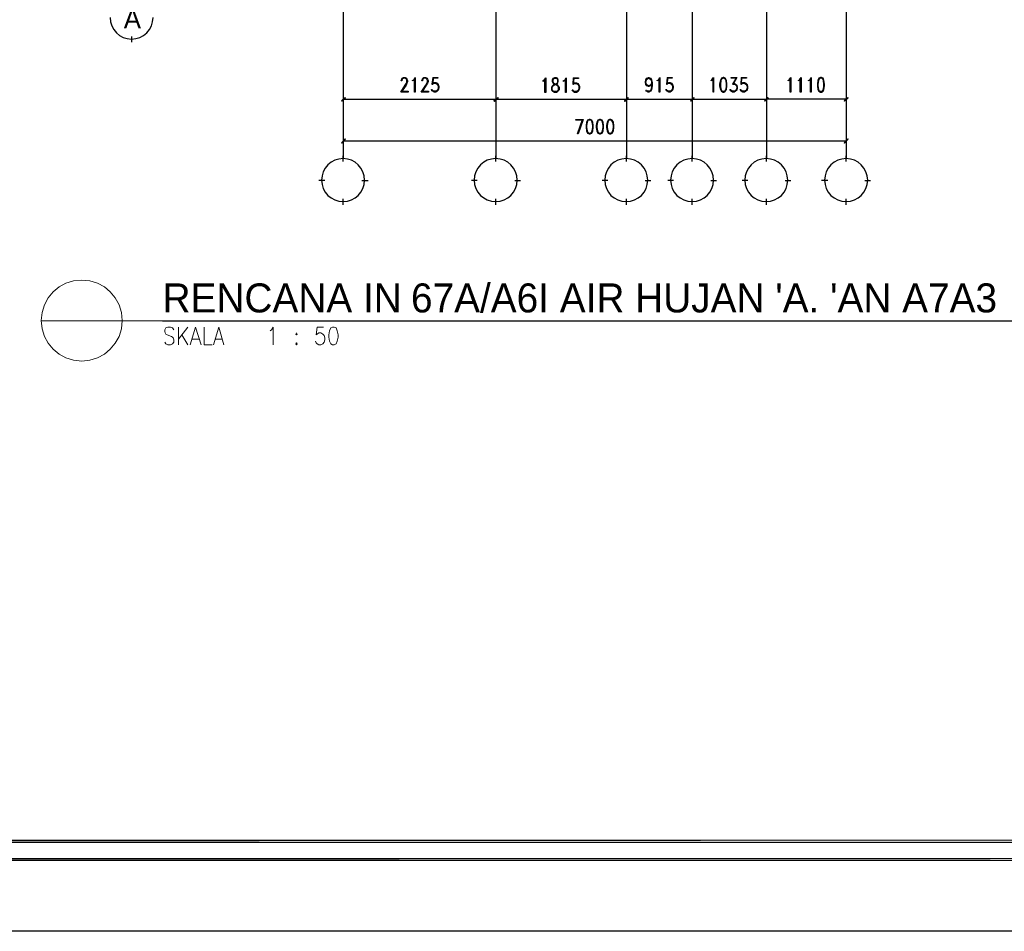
# Model space of a CAD drawing. Header units: millimetres. Extents: x 0 to 420, y 0 to 297.
# Tile 75 of 95: x 238 to 348, y 0 to 101. Entities that reach past the tile are written whole.
import ezdxf

# ---------------------------------------------------------------- set-up
doc = ezdxf.new("R2010")
doc.units = ezdxf.units.MM
for name, color, linetype in [('FILL_000000', 7, 'Continuous'), ('LINE_000000', 7, 'Continuous'), ('TEXT', 7, 'Continuous')]:
    doc.layers.add(name, color=color, linetype=linetype)

msp = doc.modelspace()

# ---------------------------------------------------------------- hatches: boundary and pattern name
at = {"layer": 'FILL_000000'}
h = msp.add_hatch(color=7, dxfattribs=at)
h.dxf.hatch_style = 1
h.paths.add_polyline_path([(274.53, 92.75), (274.15, 92.33), (274.11, 92.37), (274.53, 92.75)])
h = msp.add_hatch(color=7, dxfattribs=at)
h.dxf.hatch_style = 1
h.paths.add_polyline_path([(274.57, 92.71), (274.53, 92.75), (274.15, 92.33), (274.57, 92.71)])
h = msp.add_hatch(color=7, dxfattribs=at)
h.dxf.hatch_style = 1
h.paths.add_polyline_path([(291.08, 92.37), (291.13, 92.33), (291.51, 92.75), (291.08, 92.37)])
h = msp.add_hatch(color=7, dxfattribs=at)
h.dxf.hatch_style = 1
h.paths.add_polyline_path([(291.51, 92.71), (291.13, 92.29), (291.08, 92.33), (291.51, 92.71)])
h = msp.add_hatch(color=7, dxfattribs=at)
h.dxf.hatch_style = 1
h.paths.add_polyline_path([(291.13, 92.33), (291.51, 92.75), (291.55, 92.71), (291.13, 92.33)])
h = msp.add_hatch(color=7, dxfattribs=at)
h.dxf.hatch_style = 1
h.paths.add_polyline_path([(291.55, 92.67), (291.51, 92.71), (291.13, 92.29), (291.55, 92.67)])
h = msp.add_hatch(color=7, dxfattribs=at)
h.dxf.hatch_style = 1
h.paths.add_polyline_path([(305.99, 92.75), (305.65, 92.33), (305.6, 92.37), (305.99, 92.75)])
h = msp.add_hatch(color=7, dxfattribs=at)
h.dxf.hatch_style = 1
h.paths.add_polyline_path([(305.6, 92.33), (305.65, 92.29), (305.99, 92.71), (305.6, 92.33)])
h = msp.add_hatch(color=7, dxfattribs=at)
h.dxf.hatch_style = 1
h.paths.add_polyline_path([(306.03, 92.71), (305.99, 92.75), (305.65, 92.33), (306.03, 92.71)])
h = msp.add_hatch(color=7, dxfattribs=at)
h.dxf.hatch_style = 1
h.paths.add_polyline_path([(305.65, 92.29), (305.99, 92.71), (306.03, 92.67), (305.65, 92.29)])
h = msp.add_hatch(color=7, dxfattribs=at)
h.dxf.hatch_style = 1
h.paths.add_polyline_path([(312.93, 92.37), (312.97, 92.33), (313.31, 92.75), (312.93, 92.37)])
h = msp.add_hatch(color=7, dxfattribs=at)
h.dxf.hatch_style = 1
h.paths.add_polyline_path([(313.31, 92.75), (312.97, 92.33), (312.93, 92.37), (313.31, 92.75)])
h = msp.add_hatch(color=7, dxfattribs=at)
h.dxf.hatch_style = 1
h.paths.add_polyline_path([(312.97, 92.33), (313.31, 92.75), (313.35, 92.71), (312.97, 92.33)])
h = msp.add_hatch(color=7, dxfattribs=at)
h.dxf.hatch_style = 1
h.paths.add_polyline_path([(313.35, 92.71), (313.31, 92.75), (312.97, 92.33), (313.35, 92.71)])
h = msp.add_hatch(color=7, dxfattribs=at)
h.dxf.hatch_style = 1
h.paths.add_polyline_path([(321.18, 92.37), (321.23, 92.33), (321.56, 92.75), (321.18, 92.37)])
h = msp.add_hatch(color=7, dxfattribs=at)
h.dxf.hatch_style = 1
h.paths.add_polyline_path([(321.56, 92.75), (321.23, 92.33), (321.18, 92.37), (321.56, 92.75)])
h = msp.add_hatch(color=7, dxfattribs=at)
h.dxf.hatch_style = 1
h.paths.add_polyline_path([(321.23, 92.33), (321.56, 92.75), (321.61, 92.71), (321.23, 92.33)])
h = msp.add_hatch(color=7, dxfattribs=at)
h.dxf.hatch_style = 1
h.paths.add_polyline_path([(321.61, 92.71), (321.56, 92.75), (321.23, 92.33), (321.61, 92.71)])
h = msp.add_hatch(color=7, dxfattribs=at)
h.dxf.hatch_style = 1
h.paths.add_polyline_path([(330.03, 92.37), (330.07, 92.33), (330.45, 92.75), (330.03, 92.37)])
h = msp.add_hatch(color=7, dxfattribs=at)
h.dxf.hatch_style = 1
h.paths.add_polyline_path([(330.07, 92.33), (330.45, 92.75), (330.5, 92.71), (330.07, 92.33)])
h = msp.add_hatch(color=7, dxfattribs=at)
h.dxf.hatch_style = 1
h.paths.add_polyline_path([(274.53, 88.14), (274.15, 87.67), (274.11, 87.71), (274.53, 88.14)])
h = msp.add_hatch(color=7, dxfattribs=at)
h.dxf.hatch_style = 1
h.paths.add_polyline_path([(274.57, 88.1), (274.53, 88.14), (274.15, 87.67), (274.57, 88.1)])
h = msp.add_hatch(color=7, dxfattribs=at)
h.dxf.hatch_style = 1
h.paths.add_polyline_path([(330.03, 87.71), (330.07, 87.67), (330.45, 88.14), (330.03, 87.71)])
h = msp.add_hatch(color=7, dxfattribs=at)
h.dxf.hatch_style = 1
h.paths.add_polyline_path([(330.07, 87.67), (330.45, 88.14), (330.5, 88.1), (330.07, 87.67)])
h = msp.add_hatch(color=7, dxfattribs=at)
h.dxf.hatch_style = 1
h.paths.add_polyline_path([(19.64, 10.12), (19.43, 9.86), (363.18, 10.12), (19.64, 10.12)])
h = msp.add_hatch(color=7, dxfattribs=at)
h.dxf.hatch_style = 1
h.paths.add_polyline_path([(19.43, 9.86), (363.18, 10.12), (363.18, 9.86), (19.43, 9.86)])
h = msp.add_hatch(color=7, dxfattribs=at)
h.dxf.hatch_style = 1
h.paths.add_polyline_path([(17.65, 8.09), (17.4, 7.87), (412.07, 8.09), (17.65, 8.09)])
h = msp.add_hatch(color=7, dxfattribs=at)
h.dxf.hatch_style = 1
h.paths.add_polyline_path([(17.4, 7.87), (412.07, 8.09), (412.28, 7.87), (17.4, 7.87)])

# ---------------------------------------------------------------- linework, layer by layer
at = {"layer": 'LINE_000000', "lineweight": 25}
for p, q in [((274.32, 238.8), (274.32, 85.94)), ((330.28, 238.8), (330.28, 85.94)), ((291.3, 231.61), (291.3, 85.94)), ((305.82, 231.61), (305.82, 85.94)), ((313.14, 231.61), (313.14, 85.94)), ((321.39, 231.61), (321.39, 85.94)), ((250.78, 98.89), (250.78, 99.53)), ((274.32, 95.42), (274.32, 91.95)), ((291.3, 95.42), (291.3, 91.95)), ((291.3, 95.42), (291.3, 91.91)), ((305.82, 95.42), (305.82, 91.95)), ((305.82, 95.42), (305.82, 91.91)), ((313.14, 95.42), (313.14, 91.95)), ((313.14, 95.42), (313.14, 91.95)), ((321.39, 95.42), (321.39, 91.95)), ((321.39, 95.42), (321.39, 91.95)), ((330.28, 95.42), (330.28, 91.95)), ((284.27, 94.95), (284.18, 94.23)), ((299.89, 94.91), (299.85, 94.23)), ((310.35, 94.95), (310.26, 94.23)), ((318.05, 94.95), (317.63, 94.23)), ((318.6, 94.95), (318.56, 94.23)), ((284.35, 93.43), (284.18, 93.56)), ((297.56, 93.56), (297.73, 93.39)), ((298.07, 93.39), (298.24, 93.56)), ((300.02, 93.39), (299.85, 93.56)), ((310.43, 93.43), (310.26, 93.56)), ((317.58, 93.43), (317.42, 93.56)), ((318.73, 93.43), (318.56, 93.56)), ((274.32, 92.54), (291.3, 92.54)), ((305.82, 92.5), (291.3, 92.5)), ((305.82, 92.54), (313.14, 92.54)), ((313.14, 92.54), (321.39, 92.54)), ((330.28, 92.54), (321.39, 92.54)), ((274.32, 91.36), (274.32, 87.29)), ((330.28, 91.36), (330.28, 87.29)), ((274.32, 87.93), (330.28, 87.93)), ((274.32, 85.6), (274.32, 86.23)), ((291.3, 85.6), (291.3, 86.23)), ((305.82, 85.6), (305.82, 86.23)), ((313.14, 85.6), (313.14, 86.23)), ((321.39, 85.6), (321.39, 86.23)), ((330.28, 85.6), (330.28, 86.23)), ((272.25, 83.52), (271.61, 83.52)), ((276.39, 83.52), (277.07, 83.52)), ((289.22, 83.52), (288.59, 83.52)), ((293.41, 83.52), (294.05, 83.52)), ((303.74, 83.52), (303.11, 83.52)), ((307.89, 83.52), (308.53, 83.52)), ((311.07, 83.52), (310.43, 83.52)), ((315.21, 83.52), (315.85, 83.52)), ((319.32, 83.52), (318.69, 83.52)), ((323.47, 83.52), (324.1, 83.52)), ((328.21, 83.52), (327.53, 83.52)), ((332.36, 83.52), (332.99, 83.52)), ((274.32, 80.81), (274.32, 81.45)), ((291.3, 80.81), (291.3, 81.45)), ((305.82, 80.81), (305.82, 81.45)), ((313.14, 80.81), (313.14, 81.45)), ((321.39, 80.81), (321.39, 81.45)), ((330.28, 80.81), (330.28, 81.45)), ((254.21, 67.9), (360.51, 67.9))]:
    msp.add_line(p, q, dxfattribs=at)
at = {"layer": 'LINE_000000', "lineweight": 18}
for p, q in [((240.75, 67.9), (254.21, 67.9)), ((255.99, 67.18), (255.99, 65.24)), ((257.01, 67.18), (255.99, 65.87)), ((256.37, 66.34), (257.01, 65.24)), ((257.51, 65.87), (258.28, 65.87)), ((260.1, 65.87), (260.82, 65.87))]:
    msp.add_line(p, q, dxfattribs=at)
at = {"layer": 'LINE_000000', "lineweight": 25}
for points in [[(0.21, 0), (0.21, 296.93), (420.16, 296.93), (420.16, 0), (0.21, 0)], [(282.32, 93.34), (282.24, 93.34), (282.24, 94.78), (282.15, 94.61), (282.02, 94.57), (282.02, 94.61), (282.15, 94.7), (282.32, 94.95), (282.32, 93.34)], [(296.84, 93.3), (296.76, 93.3), (296.76, 94.74), (296.67, 94.61), (296.54, 94.53), (296.54, 94.61), (296.67, 94.66), (296.84, 94.91), (296.84, 93.3)], [(297.82, 94.91), (297.65, 94.83), (297.56, 94.66), (297.56, 94.53), (297.65, 94.36), (297.69, 94.28), (297.82, 94.23), (298.03, 94.15), (298.15, 94.06), (298.2, 93.98), (298.24, 93.85), (298.24, 93.6), (298.2, 93.47), (298.03, 93.39), (297.82, 93.39), (297.65, 93.47), (297.56, 93.6), (297.56, 93.85), (297.65, 93.98), (297.69, 94.06), (297.82, 94.15), (298.03, 94.23), (298.15, 94.28), (298.2, 94.36), (298.24, 94.53), (298.24, 94.66), (298.2, 94.83), (298.03, 94.91), (297.82, 94.91)], [(299.13, 93.3), (299.04, 93.3), (299.04, 94.74), (298.96, 94.61), (298.83, 94.53), (298.83, 94.61), (298.96, 94.66), (299.13, 94.91), (299.13, 93.3)], [(309.54, 93.34), (309.46, 93.34), (309.46, 94.78), (309.37, 94.61), (309.24, 94.57), (309.24, 94.61), (309.37, 94.7), (309.54, 94.95), (309.54, 93.34)], [(315.51, 93.34), (315.47, 93.34), (315.47, 94.78), (315.34, 94.61), (315.26, 94.57), (315.26, 94.61), (315.34, 94.7), (315.51, 94.95), (315.51, 93.34)], [(316.57, 94.95), (316.4, 94.87), (316.27, 94.61), (316.19, 94.23), (316.19, 94.02), (316.27, 93.64), (316.4, 93.43), (316.57, 93.34), (316.65, 93.34), (316.82, 93.43), (316.95, 93.64), (316.99, 94.02), (316.99, 94.23), (316.95, 94.61), (316.82, 94.87), (316.65, 94.95), (316.57, 94.95)], [(324.1, 93.34), (324.02, 93.34), (324.02, 94.78), (323.93, 94.61), (323.81, 94.57), (323.81, 94.61), (323.93, 94.7), (324.1, 94.95), (324.1, 93.34)], [(325.25, 93.34), (325.16, 93.34), (325.16, 94.78), (325.08, 94.61), (324.95, 94.57), (324.95, 94.61), (325.08, 94.7), (325.25, 94.95), (325.25, 93.34)], [(326.39, 93.34), (326.31, 93.34), (326.31, 94.78), (326.22, 94.61), (326.09, 94.57), (326.09, 94.61), (326.22, 94.7), (326.39, 94.95), (326.39, 93.34)], [(327.41, 94.95), (327.24, 94.87), (327.11, 94.61), (327.07, 94.23), (327.07, 94.02), (327.11, 93.64), (327.24, 93.43), (327.41, 93.34), (327.53, 93.34), (327.7, 93.43), (327.79, 93.64), (327.87, 94.02), (327.87, 94.23), (327.79, 94.61), (327.7, 94.87), (327.53, 94.95), (327.41, 94.95)], [(301.67, 90.3), (301.5, 90.21), (301.37, 90), (301.33, 89.62), (301.33, 89.41), (301.37, 89.03), (301.5, 88.77), (301.67, 88.69), (301.79, 88.69), (301.96, 88.77), (302.09, 89.03), (302.13, 89.41), (302.13, 89.62), (302.09, 90), (301.96, 90.21), (301.79, 90.3), (301.67, 90.3)], [(302.81, 90.3), (302.64, 90.21), (302.51, 90), (302.47, 89.62), (302.47, 89.41), (302.51, 89.03), (302.64, 88.77), (302.81, 88.69), (302.94, 88.69), (303.11, 88.77), (303.23, 89.03), (303.28, 89.41), (303.28, 89.62), (303.23, 90), (303.11, 90.21), (302.94, 90.3), (302.81, 90.3)], [(303.95, 90.3), (303.78, 90.21), (303.66, 90), (303.61, 89.62), (303.61, 89.41), (303.66, 89.03), (303.78, 88.77), (303.95, 88.69), (304.08, 88.69), (304.25, 88.77), (304.38, 89.03), (304.42, 89.41), (304.42, 89.62), (304.38, 90), (304.25, 90.21), (304.08, 90.3), (303.95, 90.3)], [(276.69, 83.54), (276.64, 84.03), (276.5, 84.48), (276.28, 84.88), (275.99, 85.24), (275.64, 85.53), (275.23, 85.75), (274.78, 85.89), (274.3, 85.94), (273.82, 85.89), (273.37, 85.75), (272.96, 85.53), (272.61, 85.24), (272.32, 84.88), (272.09, 84.48), (271.96, 84.03), (271.91, 83.54), (271.96, 83.06), (272.09, 82.61), (272.32, 82.21), (272.61, 81.85), (272.96, 81.56), (273.37, 81.34), (273.82, 81.2), (274.3, 81.15), (274.78, 81.2), (275.23, 81.34), (275.64, 81.56), (275.99, 81.85), (276.28, 82.21), (276.5, 82.61), (276.64, 83.06), (276.69, 83.54)], [(293.67, 83.54), (293.62, 84.03), (293.48, 84.48), (293.26, 84.88), (292.97, 85.24), (292.61, 85.53), (292.21, 85.75), (291.76, 85.89), (291.27, 85.94), (290.79, 85.89), (290.34, 85.75), (289.94, 85.53), (289.58, 85.24), (289.29, 84.88), (289.07, 84.48), (288.93, 84.03), (288.88, 83.54), (288.93, 83.06), (289.07, 82.61), (289.29, 82.21), (289.58, 81.85), (289.94, 81.56), (290.34, 81.34), (290.79, 81.2), (291.27, 81.15), (291.76, 81.2), (292.21, 81.34), (292.61, 81.56), (292.97, 81.85), (293.26, 82.21), (293.48, 82.61), (293.62, 83.06), (293.67, 83.54)], [(308.19, 83.54), (308.14, 84.03), (308, 84.48), (307.78, 84.88), (307.49, 85.24), (307.13, 85.53), (306.73, 85.75), (306.28, 85.89), (305.79, 85.94), (305.31, 85.89), (304.86, 85.75), (304.46, 85.53), (304.1, 85.24), (303.81, 84.88), (303.59, 84.48), (303.45, 84.03), (303.4, 83.54), (303.45, 83.06), (303.59, 82.61), (303.81, 82.21), (304.1, 81.85), (304.46, 81.56), (304.86, 81.34), (305.31, 81.2), (305.79, 81.15), (306.28, 81.2), (306.73, 81.34), (307.13, 81.56), (307.49, 81.85), (307.78, 82.21), (308, 82.61), (308.14, 83.06), (308.19, 83.54)], [(315.51, 83.54), (315.46, 84.03), (315.32, 84.48), (315.1, 84.88), (314.81, 85.24), (314.46, 85.53), (314.05, 85.75), (313.6, 85.89), (313.12, 85.94), (312.64, 85.89), (312.19, 85.75), (311.78, 85.53), (311.43, 85.24), (311.14, 84.88), (310.91, 84.48), (310.78, 84.03), (310.73, 83.54), (310.78, 83.06), (310.91, 82.61), (311.14, 82.21), (311.43, 81.85), (311.78, 81.56), (312.19, 81.34), (312.64, 81.2), (313.12, 81.15), (313.6, 81.2), (314.05, 81.34), (314.46, 81.56), (314.81, 81.85), (315.1, 82.21), (315.32, 82.61), (315.46, 83.06), (315.51, 83.54)], [(323.77, 83.54), (323.72, 84.03), (323.58, 84.48), (323.36, 84.88), (323.06, 85.24), (322.71, 85.53), (322.3, 85.75), (321.86, 85.89), (321.37, 85.94), (320.89, 85.89), (320.44, 85.75), (320.04, 85.53), (319.68, 85.24), (319.39, 84.88), (319.17, 84.48), (319.03, 84.03), (318.98, 83.54), (319.03, 83.06), (319.17, 82.61), (319.39, 82.21), (319.68, 81.85), (320.04, 81.56), (320.44, 81.34), (320.89, 81.2), (321.37, 81.15), (321.86, 81.2), (322.3, 81.34), (322.71, 81.56), (323.06, 81.85), (323.36, 82.21), (323.58, 82.61), (323.72, 83.06), (323.77, 83.54)], [(332.66, 83.54), (332.61, 84.03), (332.47, 84.48), (332.25, 84.88), (331.95, 85.24), (331.6, 85.53), (331.19, 85.75), (330.75, 85.89), (330.26, 85.94), (329.78, 85.89), (329.33, 85.75), (328.93, 85.53), (328.57, 85.24), (328.28, 84.88), (328.06, 84.48), (327.92, 84.03), (327.87, 83.54), (327.92, 83.06), (328.06, 82.61), (328.28, 82.21), (328.57, 81.85), (328.93, 81.56), (329.33, 81.34), (329.78, 81.2), (330.26, 81.15), (330.75, 81.2), (331.19, 81.34), (331.6, 81.56), (331.95, 81.85), (332.25, 82.21), (332.47, 82.61), (332.61, 83.06), (332.66, 83.54)]]:
    msp.add_lwpolyline(points, close=True, dxfattribs=at)
for points in [[(248.37, 101.62), (248.42, 101.14), (248.56, 100.69), (248.78, 100.28), (249.07, 99.93), (249.42, 99.64), (249.83, 99.42), (250.28, 99.28), (250.76, 99.23), (251.24, 99.28), (251.69, 99.42), (252.1, 99.64), (252.45, 99.93), (252.74, 100.28), (252.97, 100.69), (253.1, 101.14), (253.15, 101.62)], [(280.75, 93.43), (281.52, 93.43), (281.52, 93.34), (280.71, 93.34), (281.22, 94.11), (281.35, 94.32), (281.39, 94.49), (281.39, 94.61), (281.35, 94.78), (281.22, 94.87), (281.01, 94.87), (280.88, 94.78), (280.84, 94.61), (280.84, 94.57), (280.75, 94.57), (280.75, 94.61), (280.84, 94.78), (280.88, 94.87), (281.01, 94.95), (281.22, 94.95), (281.35, 94.87), (281.39, 94.78), (281.47, 94.61), (281.47, 94.49), (281.39, 94.32), (281.31, 94.11), (280.75, 93.34)], [(283.04, 93.43), (283.8, 93.43), (283.8, 93.34), (283, 93.34), (283.51, 94.11), (283.63, 94.32), (283.68, 94.49), (283.68, 94.61), (283.63, 94.78), (283.51, 94.87), (283.29, 94.87), (283.17, 94.78), (283.13, 94.61), (283.13, 94.57), (283.04, 94.57), (283.04, 94.61), (283.13, 94.78), (283.17, 94.87), (283.29, 94.95), (283.51, 94.95), (283.63, 94.87), (283.68, 94.78), (283.76, 94.61), (283.76, 94.49), (283.68, 94.32), (283.55, 94.11), (283.04, 93.34)], [(284.27, 94.95), (284.82, 94.95), (284.82, 94.87), (284.31, 94.87), (284.27, 94.32), (284.44, 94.4), (284.61, 94.4), (284.78, 94.32), (284.86, 94.19), (284.95, 93.94), (284.95, 93.81), (284.86, 93.56), (284.78, 93.43), (284.61, 93.34), (284.44, 93.34), (284.27, 93.43), (284.18, 93.47), (284.14, 93.64), (284.18, 93.64)], [(284.18, 94.23), (284.27, 94.23), (284.35, 94.32), (284.61, 94.32), (284.78, 94.23), (284.86, 94.02)], [(284.65, 94.32), (284.82, 94.19), (284.86, 93.94), (284.86, 93.81), (284.82, 93.56), (284.65, 93.43)], [(297.69, 94.83), (297.65, 94.66), (297.65, 94.53), (297.69, 94.36), (297.82, 94.28), (298.03, 94.23), (298.15, 94.15), (298.24, 93.98), (298.32, 93.85), (298.32, 93.6), (298.24, 93.47), (298.2, 93.39), (298.03, 93.3), (297.82, 93.3), (297.65, 93.39), (297.56, 93.47), (297.52, 93.6), (297.52, 93.85), (297.56, 93.98), (297.69, 94.15), (297.82, 94.23), (298.03, 94.28), (298.15, 94.36), (298.2, 94.53), (298.2, 94.66), (298.15, 94.83)], [(298.2, 94.74), (298.03, 94.83), (297.82, 94.83), (297.65, 94.74)], [(299.89, 94.91), (300.48, 94.91), (300.48, 94.83), (299.97, 94.83), (299.89, 94.28), (300.06, 94.36), (300.27, 94.36), (300.44, 94.28), (300.52, 94.15), (300.61, 93.94), (300.61, 93.77), (300.52, 93.56), (300.44, 93.39), (300.27, 93.3), (300.06, 93.3), (299.89, 93.39), (299.85, 93.47), (299.8, 93.6), (299.85, 93.6)], [(299.85, 94.23), (299.89, 94.23), (300.02, 94.28), (300.27, 94.28), (300.44, 94.23), (300.52, 93.98)], [(300.31, 94.28), (300.48, 94.15), (300.52, 93.94), (300.52, 93.77), (300.48, 93.56), (300.31, 93.39)], [(308.61, 94.19), (308.48, 94.02), (308.31, 93.94), (308.27, 93.94), (308.1, 94.02), (307.97, 94.19), (307.93, 94.4), (307.93, 94.49), (307.97, 94.7), (308.1, 94.87), (308.27, 94.95), (308.31, 94.95), (308.48, 94.87), (308.61, 94.7), (308.69, 94.4), (308.69, 94.02), (308.61, 93.64), (308.48, 93.43), (308.31, 93.34), (308.23, 93.34), (308.06, 93.43), (307.97, 93.56), (308.06, 93.56), (308.1, 93.43)], [(308.23, 94.02), (308.06, 94.19), (307.97, 94.4), (307.97, 94.49), (308.06, 94.7), (308.23, 94.87)], [(307.97, 94.57), (308.1, 94.78), (308.27, 94.87), (308.31, 94.87), (308.48, 94.78), (308.61, 94.57)], [(308.61, 94.32), (308.48, 94.11), (308.31, 94.02), (308.27, 94.02), (308.1, 94.11), (307.97, 94.32)], [(308.4, 94.87), (308.57, 94.7), (308.61, 94.4), (308.61, 94.02), (308.57, 93.64), (308.44, 93.43)], [(308.61, 94.4), (308.57, 94.19), (308.4, 94.02)], [(310.35, 94.95), (310.9, 94.95), (310.9, 94.87), (310.39, 94.87), (310.35, 94.32), (310.52, 94.4), (310.68, 94.4), (310.85, 94.32), (310.94, 94.19), (311.02, 93.94), (311.02, 93.81), (310.94, 93.56), (310.85, 93.43), (310.68, 93.34), (310.52, 93.34), (310.35, 93.43), (310.26, 93.47), (310.22, 93.64), (310.26, 93.64)], [(310.26, 94.23), (310.35, 94.23), (310.43, 94.32), (310.68, 94.32), (310.85, 94.23), (310.94, 94.02)], [(310.73, 94.32), (310.9, 94.19), (310.94, 93.94), (310.94, 93.81), (310.9, 93.56), (310.73, 93.43)], [(316.44, 94.87), (316.31, 94.61), (316.27, 94.23), (316.27, 94.02), (316.31, 93.64), (316.44, 93.43)], [(316.82, 94.78), (316.65, 94.87), (316.57, 94.87), (316.4, 94.78)], [(316.78, 93.43), (316.91, 93.64), (316.95, 94.02), (316.95, 94.23), (316.91, 94.61), (316.78, 94.87)], [(317.71, 94.32), (317.8, 94.32), (317.97, 94.23), (318.09, 94.11), (318.14, 93.85), (318.14, 93.81), (318.09, 93.56), (317.97, 93.43), (317.8, 93.34), (317.63, 93.34), (317.46, 93.43), (317.42, 93.47), (317.33, 93.64), (317.42, 93.64)], [(318.05, 94.87), (317.46, 94.87), (317.46, 94.95), (318.09, 94.95), (317.71, 94.23)], [(317.63, 94.23), (317.8, 94.23), (317.97, 94.19), (318.09, 93.94)], [(317.88, 94.23), (318.05, 94.11), (318.09, 93.85), (318.09, 93.81), (318.05, 93.56), (317.88, 93.43)], [(318.6, 94.95), (319.19, 94.95), (319.19, 94.87), (318.64, 94.87), (318.6, 94.32), (318.77, 94.4), (318.94, 94.4), (319.11, 94.32), (319.24, 94.19), (319.28, 93.94), (319.28, 93.81), (319.24, 93.56), (319.11, 93.43), (318.94, 93.34), (318.77, 93.34), (318.6, 93.43), (318.56, 93.47), (318.47, 93.64), (318.56, 93.64)], [(318.56, 94.23), (318.6, 94.23), (318.73, 94.32), (318.94, 94.32), (319.11, 94.23), (319.24, 94.02)], [(319.02, 94.32), (319.19, 94.19), (319.24, 93.94), (319.24, 93.81), (319.19, 93.56), (319.02, 93.43)], [(327.28, 94.87), (327.19, 94.61), (327.11, 94.23), (327.11, 94.02), (327.19, 93.64), (327.28, 93.43)], [(327.7, 94.78), (327.53, 94.87), (327.41, 94.87), (327.24, 94.78)], [(327.62, 93.43), (327.74, 93.64), (327.79, 94.02), (327.79, 94.23), (327.74, 94.61), (327.62, 94.87)], [(284.86, 93.73), (284.78, 93.47), (284.61, 93.43), (284.44, 93.43), (284.27, 93.47), (284.18, 93.64)], [(300.52, 93.68), (300.44, 93.47), (300.27, 93.39), (300.06, 93.39), (299.89, 93.47), (299.85, 93.6)], [(308.48, 93.47), (308.31, 93.43), (308.23, 93.43), (308.06, 93.47)], [(310.94, 93.73), (310.85, 93.47), (310.68, 93.43), (310.52, 93.43), (310.35, 93.47), (310.26, 93.64)], [(316.4, 93.47), (316.57, 93.43), (316.65, 93.43), (316.82, 93.47)], [(318.09, 93.73), (317.97, 93.47), (317.8, 93.43), (317.63, 93.43), (317.46, 93.47), (317.42, 93.64)], [(319.24, 93.73), (319.11, 93.47), (318.94, 93.43), (318.77, 93.43), (318.6, 93.47), (318.56, 93.64)], [(327.24, 93.47), (327.41, 93.43), (327.53, 93.43), (327.7, 93.47)], [(300.95, 90.21), (300.19, 90.21), (300.19, 90.3), (300.99, 90.3), (300.44, 88.69), (300.36, 88.69), (300.95, 90.3)], [(301.54, 90.21), (301.46, 90), (301.37, 89.62), (301.37, 89.41), (301.46, 89.03), (301.54, 88.77)], [(301.96, 90.17), (301.79, 90.21), (301.67, 90.21), (301.5, 90.17)], [(301.92, 88.77), (302.01, 89.03), (302.09, 89.41), (302.09, 89.62), (302.01, 90), (301.92, 90.21)], [(302.68, 90.21), (302.6, 90), (302.51, 89.62), (302.51, 89.41), (302.6, 89.03), (302.68, 88.77)], [(303.11, 90.17), (302.94, 90.21), (302.81, 90.21), (302.64, 90.17)], [(303.06, 88.77), (303.15, 89.03), (303.23, 89.41), (303.23, 89.62), (303.15, 90), (303.06, 90.21)], [(303.83, 90.21), (303.74, 90), (303.66, 89.62), (303.66, 89.41), (303.74, 89.03), (303.83, 88.77)], [(304.25, 90.17), (304.08, 90.21), (303.95, 90.21), (303.78, 90.17)], [(304.17, 88.77), (304.29, 89.03), (304.38, 89.41), (304.38, 89.62), (304.29, 90), (304.17, 90.21)], [(301.5, 88.86), (301.67, 88.77), (301.79, 88.77), (301.96, 88.86)], [(302.64, 88.86), (302.81, 88.77), (302.94, 88.77), (303.11, 88.86)], [(303.78, 88.86), (303.95, 88.77), (304.08, 88.77), (304.25, 88.86)]]:
    msp.add_lwpolyline(points, dxfattribs=at)
at = {"layer": 'LINE_000000', "lineweight": 0}
for points in [[(274.53, 92.75), (274.15, 92.33), (274.11, 92.37), (274.53, 92.75)], [(274.57, 92.71), (274.53, 92.75), (274.15, 92.33), (274.57, 92.71)], [(291.08, 92.37), (291.13, 92.33), (291.51, 92.75), (291.08, 92.37)], [(291.51, 92.71), (291.13, 92.29), (291.08, 92.33), (291.51, 92.71)], [(291.13, 92.33), (291.51, 92.75), (291.55, 92.71), (291.13, 92.33)], [(291.55, 92.67), (291.51, 92.71), (291.13, 92.29), (291.55, 92.67)], [(305.99, 92.75), (305.65, 92.33), (305.6, 92.37), (305.99, 92.75)], [(305.6, 92.33), (305.65, 92.29), (305.99, 92.71), (305.6, 92.33)], [(306.03, 92.71), (305.99, 92.75), (305.65, 92.33), (306.03, 92.71)], [(305.65, 92.29), (305.99, 92.71), (306.03, 92.67), (305.65, 92.29)], [(312.93, 92.37), (312.97, 92.33), (313.31, 92.75), (312.93, 92.37)], [(313.31, 92.75), (312.97, 92.33), (312.93, 92.37), (313.31, 92.75)], [(312.97, 92.33), (313.31, 92.75), (313.35, 92.71), (312.97, 92.33)], [(313.35, 92.71), (313.31, 92.75), (312.97, 92.33), (313.35, 92.71)], [(321.18, 92.37), (321.23, 92.33), (321.56, 92.75), (321.18, 92.37)], [(321.56, 92.75), (321.23, 92.33), (321.18, 92.37), (321.56, 92.75)], [(321.23, 92.33), (321.56, 92.75), (321.61, 92.71), (321.23, 92.33)], [(321.61, 92.71), (321.56, 92.75), (321.23, 92.33), (321.61, 92.71)], [(330.03, 92.37), (330.07, 92.33), (330.45, 92.75), (330.03, 92.37)], [(330.07, 92.33), (330.45, 92.75), (330.5, 92.71), (330.07, 92.33)], [(274.53, 88.14), (274.15, 87.67), (274.11, 87.71), (274.53, 88.14)], [(274.57, 88.1), (274.53, 88.14), (274.15, 87.67), (274.57, 88.1)], [(330.03, 87.71), (330.07, 87.67), (330.45, 88.14), (330.03, 87.71)], [(330.07, 87.67), (330.45, 88.14), (330.5, 88.1), (330.07, 87.67)], [(19.64, 10.12), (19.43, 9.86), (363.18, 10.12), (19.64, 10.12)], [(19.43, 9.86), (363.18, 10.12), (363.18, 9.86), (19.43, 9.86)], [(17.65, 8.09), (17.4, 7.87), (412.07, 8.09), (17.65, 8.09)], [(17.4, 7.87), (412.07, 8.09), (412.28, 7.87), (17.4, 7.87)]]:
    msp.add_lwpolyline(points, close=True, dxfattribs=at)
at = {"layer": 'LINE_000000', "lineweight": 18}
for points in [[(249.72, 67.92), (249.63, 68.83), (249.37, 69.68), (248.95, 70.44), (248.4, 71.11), (247.74, 71.66), (246.97, 72.08), (246.12, 72.34), (245.22, 72.43), (244.31, 72.34), (243.46, 72.08), (242.7, 71.66), (242.03, 71.11), (241.48, 70.44), (241.06, 69.68), (240.8, 68.83), (240.71, 67.92), (240.8, 67.02), (241.06, 66.17), (241.48, 65.4), (242.03, 64.74), (242.7, 64.19), (243.46, 63.77), (244.31, 63.51), (245.22, 63.42), (246.12, 63.51), (246.97, 63.77), (247.74, 64.19), (248.4, 64.74), (248.95, 65.4), (249.37, 66.17), (249.63, 67.02), (249.72, 67.92)], [(273.13, 67.18), (272.92, 67.1), (272.8, 66.8), (272.71, 66.34), (272.71, 66.08), (272.8, 65.62), (272.92, 65.32), (273.13, 65.24), (273.3, 65.24), (273.52, 65.32), (273.64, 65.62), (273.73, 66.08), (273.73, 66.34), (273.64, 66.8), (273.52, 67.1), (273.3, 67.18), (273.13, 67.18)], [(269.11, 66.55), (269.2, 66.42), (269.11, 66.34), (269.03, 66.42), (269.11, 66.55)], [(269.11, 65.45), (269.2, 65.32), (269.11, 65.24), (269.03, 65.32), (269.11, 65.45)]]:
    msp.add_lwpolyline(points, close=True, dxfattribs=at)
for points in [[(255.48, 66.89), (255.31, 67.1), (255.1, 67.18), (254.8, 67.18), (254.59, 67.1), (254.47, 66.89), (254.47, 66.72), (254.51, 66.55), (254.59, 66.42), (254.72, 66.34), (255.19, 66.17), (255.31, 66.08), (255.4, 66), (255.48, 65.79), (255.48, 65.53), (255.31, 65.32), (255.1, 65.24), (254.8, 65.24), (254.59, 65.32), (254.47, 65.53)], [(257.3, 65.24), (257.89, 67.18), (258.49, 65.24)], [(258.83, 67.18), (258.83, 65.24), (259.72, 65.24)], [(259.88, 65.24), (260.48, 67.18), (261.03, 65.24)], [(266.19, 66.8), (266.32, 66.89), (266.53, 67.18), (266.53, 65.24)], [(272.12, 67.18), (271.4, 67.18), (271.31, 66.34), (271.4, 66.42), (271.61, 66.55), (271.82, 66.55), (272.03, 66.42), (272.2, 66.25), (272.25, 66), (272.25, 65.79), (272.2, 65.53), (272.03, 65.32), (271.82, 65.24), (271.61, 65.24), (271.4, 65.32), (271.31, 65.45), (271.23, 65.62)]]:
    msp.add_lwpolyline(points, dxfattribs=at)

# ---------------------------------------------------------------- texts
at = {"layer": 'TEXT'}
for s, height, p in [('A', 2.16, (249.89, 100.41)), ("67A/A6I AIR HUJAN 'A. 'AN A7A3", 3.2271, (281.85, 68.83)), ('RENCANA IN', 3.227, (254.21, 68.83))]:
    msp.add_text(s, height=height, dxfattribs=at).set_placement(p)

doc.saveas('drawing.dxf')
